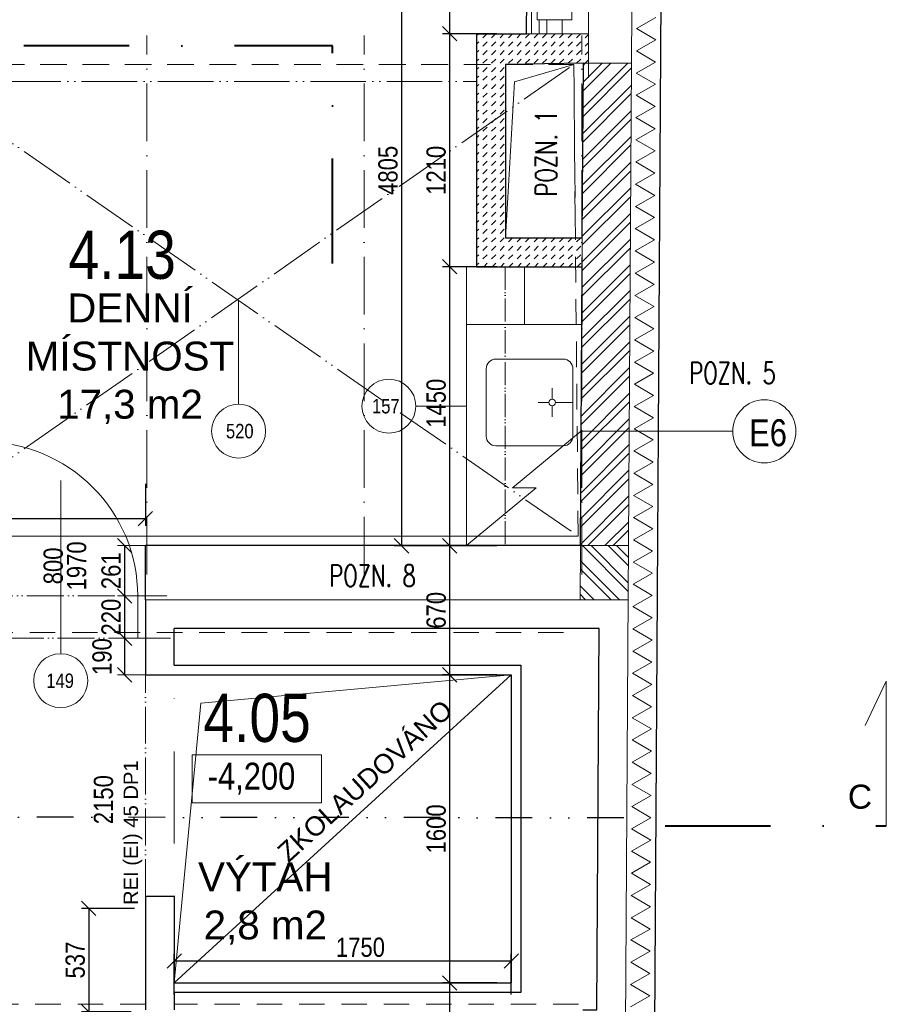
# Model space of a CAD drawing. Header units: millimetres. Extents: x -300958 to -108039, y 30118 to 292543.
# Tile 224 of 256: x -219886 to -215385, y 168044 to 173158. Entities that reach past the tile are written whole.
import ezdxf
from ezdxf.enums import TextEntityAlignment as Align

# ---------------------------------------------------------------- set-up
doc = ezdxf.new("R2010")
doc.units = ezdxf.units.MM
doc.header["$MEASUREMENT"] = 0
for name, pattern in [('ACAD_ISO05W100', [33, 24, -3, 0, -3, 0, -3]), ('ACAD_ISO10W100', [18, 12, -3, 0, -3]), ('DGN Style 2', [879.857395, 527.914437, -351.942958]), ('DGN Style 4', [1094.119168, 546.717885, -273.358943, 0.683397, -273.358943]), ('DGN Style 6', [1299.821772, 0.683397, -273.358943, 478.37815, -273.358943, 0.683397, -273.358943]), ('Divide', [31.75, 12.7, -6.35, 0, -6.35, 0, -6.35])]:
    doc.linetypes.add(name, pattern=pattern)
doc.layers.get('0').update_dxf_attribs({"lineweight": 13})
doc.layers.get('Defpoints').update_dxf_attribs({"color": 3, "lineweight": 13})
for name, color, linetype, lineweight in [('C_Lomy střešním pláštěm', 223, 'Divide', 30), ('dims', 7, 'Continuous', 9), ('dvere', 7, 'Continuous', 9), ('ETAPY', 7, 'Continuous', 0), ('legenda', 7, 'Continuous', 13), ('Materiály', 1, 'Continuous', 13), ('navrh', 1, 'Continuous', 9), ('OCEL', 7, 'Continuous', 13), ('popis', 7, 'Continuous', 9), ('PSV', 7, 'Continuous', 13), ('rez', 7, 'Continuous', 13), ('schody', 7, 'Continuous', 13), ('tenka', 7, 'Continuous', 13), ('texts', 3, 'Continuous', 30), ('výškové kóty', 7, 'Continuous', 13), ('walls', 7, 'Continuous', 13), ('walls pod', 7, 'Continuous', 13), ('zařizovací předměty', 7, 'Continuous', 9)]:
    doc.layers.add(name, color=color, linetype=linetype, lineweight=lineweight)
doc.styles.add('GENERATED_STYLE_8', font='arial.ttf')
doc.styles.get("Standard").update_dxf_attribs({"font": 'txt.shx'})
doc.styles.add('STYLE-0', font='ARIALN.TTF')
doc.styles.add('Style-Arial', font='arial.ttf')
doc.dimstyles.new('arch', dxfattribs={"dimscale": 50, "dimtxt": 2.5, "dimasz": 2.5, "dimexe": 1.25, "dimexo": 0.9, "dimtad": 1, "dimdec": 0, "dimtxsty": 'STYLE-0', "dimblk": 'ARCHTICK', "dimcen": 2.5, "dimadec": 0, "dimazin": 0, "dimtfac": 1, "dimtdec": 0, "dimtmove": 2, "dimatfit": 3, "dimldrblk": 'ARCHTICK', "dimfxl": 0, "dimarcsym": 0})

# ---------------------------------------------------------------- blocks, each defined once
blk = doc.blocks.new('*U4')
at = {"layer": 'zařizovací předměty', "linetype": 'Continuous', "lineweight": 0, "flags": 128}
for points in [[(175, 225), (-175, 225)], [(-225, 175), (-225, -175)], [(225, -175), (225, 175)], [(-175, -225), (175, -225)]]:
    blk.add_lwpolyline(points, dxfattribs=at)
at = {"layer": 'zařizovací předměty', "linetype": 'Continuous', "lineweight": 0, "extrusion": (0, 0, -1)}
for centre, start, end in [((175, 175), 0, 90), ((-175, 175), 90, 180), ((175, -175), 270, 0), ((-175, -175), 180, 270)]:
    blk.add_arc(centre, 50, start, end, dxfattribs=at)
blk = doc.blocks.new('*U5')
at = {"layer": 'zařizovací předměty'}
for p, q in [((-16.7, 17.2), (-16.7, 73.9)), ((-33.9, 0), (-90.6, 0)), ((-16.7, -17.2), (-16.7, -73.9)), ((0.5, 0), (90.5, 0))]:
    blk.add_line(p, q, dxfattribs=at)
blk.add_arc((-16.7, 0), 17.2, 90.00001727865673, 89.99999997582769, dxfattribs=at)
blk = doc.blocks.new('*U6')
at = {"layer": 'zařizovací předměty', "linetype": 'Continuous', "lineweight": 0}
for p, q in [((-61.4, 0), (300, 300)), ((-300, -300), (61.4, 0)), ((-61.4, 0), (61.4, 0))]:
    blk.add_line(p, q, dxfattribs=at)
blk = doc.blocks.new('_ArchTick')
at = {"color": 0, "linetype": 'ByBlock', "flags": 128}
blk.add_lwpolyline([(-0.5, -0.5), (0.5, 0.5)], dxfattribs=at)
blk = doc.blocks.new('*D467')
at = {"layer": 'Defpoints', "color": 0, "linetype": 'Continuous'}
for p in [(-219214.4, 168542), (-219527.1, 168005), (-219232.6, 168005)]:
    blk.add_point(p, dxfattribs=at)
at = {"layer": 'dims', "color": 0, "linetype": 'Continuous', "lineweight": -2}
for p, q in [((-219289.4, 168542), (-219564.6, 168542)), ((-219527.1, 168542), (-219527.1, 168005)), ((-219307.6, 168005), (-219564.6, 168005))]:
    blk.add_line(p, q, dxfattribs=at)
at = {"layer": 'dims', "color": 0, "linetype": 'Continuous', "lineweight": -2, "xscale": 75, "yscale": 75, "zscale": 75}
for p, rotation in [((-219527.1, 168542), 90), ((-219527.1, 168005), 270)]:
    blk.add_blockref('_ArchTick', p, dxfattribs=dict(at, rotation=rotation))
at = {"layer": 'dims', "color": 0, "linetype": 'Continuous', "insert": (-219596.9, 168273.5), "char_height": 100, "attachment_point": 5, "rotation": 90, "style": 'STYLE-0'}
blk.add_mtext('537', dxfattribs=at)
blk = doc.blocks.new('*D466')
at = {"layer": 'Defpoints', "color": 0, "linetype": 'Continuous'}
for p in [(-219046.4, 170165), (-219340.9, 169945), (-219028.1, 169945)]:
    blk.add_point(p, dxfattribs=at)
at = {"layer": 'dims', "linetype": 'Continuous', "lineweight": 0}
for p, q in [((-219121.4, 170165), (-219378.4, 170165)), ((-219103.1, 169945), (-219378.4, 169945))]:
    blk.add_line(p, q, dxfattribs=at)
at = {"layer": 'dims', "color": 0, "linetype": 'Continuous', "lineweight": -2}
blk.add_line((-219340.9, 170165), (-219340.9, 169945), dxfattribs=at)
at = {"layer": 'dims', "color": 0, "linetype": 'Continuous', "lineweight": -2, "xscale": 75, "yscale": 75, "zscale": 75}
for p, rotation in [((-219340.9, 170165), 90), ((-219340.9, 169945), 270)]:
    blk.add_blockref('_ArchTick', p, dxfattribs=dict(at, rotation=rotation))
at = {"layer": 'dims', "color": 0, "linetype": 'Continuous', "insert": (-219410.7, 170055), "char_height": 100, "attachment_point": 5, "rotation": 90, "style": 'STYLE-0'}
blk.add_mtext('220', dxfattribs=at)
blk = doc.blocks.new('*D468')
at = {"layer": 'Defpoints', "color": 0, "linetype": 'Continuous'}
for p in [(-217339.9, 169755), (-217652.7, 168155), (-217332.6, 168155)]:
    blk.add_point(p, dxfattribs=at)
at = {"layer": 'dims', "color": 0, "linetype": 'Continuous', "lineweight": -2}
for p, q in [((-217414.9, 169755), (-217690.2, 169755)), ((-217652.7, 169755), (-217652.7, 168155)), ((-217407.6, 168155), (-217690.2, 168155))]:
    blk.add_line(p, q, dxfattribs=at)
at = {"layer": 'dims', "color": 0, "linetype": 'Continuous', "lineweight": -2, "xscale": 75, "yscale": 75, "zscale": 75}
for p, rotation in [((-217652.7, 169755), 90), ((-217652.7, 168155), 270)]:
    blk.add_blockref('_ArchTick', p, dxfattribs=dict(at, rotation=rotation))
at = {"layer": 'dims', "color": 0, "linetype": 'Continuous', "insert": (-217722.5, 168955), "char_height": 100, "attachment_point": 5, "rotation": 90, "style": 'STYLE-0'}
blk.add_mtext('1600', dxfattribs=at)
blk = doc.blocks.new('*U48')
at = {"layer": 'rez', "linetype": 'DGN Style 4', "lineweight": 40}
blk.add_line((-376.1, 573.9), (-376.1, -573.9), dxfattribs=at)
at = {"layer": 'rez', "linetype": 'Continuous', "lineweight": 0, "flags": 128}
blk.add_lwpolyline([(-376.1, -573.9), (376.1, -573.9), (146.2, -463.7)], dxfattribs=at)
blk = doc.blocks.new('*D903')
at = {"layer": 'Defpoints', "color": 0, "linetype": 'Continuous'}
for p in [(-217332.6, 168269.2), (-219082.6, 168019.2), (-217332.6, 168019.2)]:
    blk.add_point(p, dxfattribs=at)
at = {"layer": 'dims', "color": 0, "linetype": 'Continuous', "lineweight": -2}
for p, q in [((-219082.6, 168094.2), (-219082.6, 168306.7)), ((-219082.6, 168269.2), (-217332.6, 168269.2)), ((-217332.6, 168094.2), (-217332.6, 168306.7))]:
    blk.add_line(p, q, dxfattribs=at)
at = {"layer": 'dims', "color": 0, "linetype": 'Continuous', "lineweight": -2, "xscale": 75, "yscale": 75, "zscale": 75, "rotation": 180}
blk.add_blockref('_ArchTick', (-219082.6, 168269.2), dxfattribs=at)
at = {"layer": 'dims', "color": 0, "linetype": 'Continuous', "lineweight": -2, "xscale": 75, "yscale": 75, "zscale": 75}
blk.add_blockref('_ArchTick', (-217332.6, 168269.2), dxfattribs=at)
at = {"layer": 'dims', "color": 0, "linetype": 'Continuous', "insert": (-218116, 168339.6), "char_height": 100, "attachment_point": 5, "style": 'STYLE-0'}
blk.add_mtext('1750', dxfattribs=at)
blk = doc.blocks.new('*D936')
at = {"layer": 'Defpoints', "color": 0, "linetype": 'Continuous'}
for p in [(-219046.4, 169945), (-219340.9, 169755), (-219028.1, 169755)]:
    blk.add_point(p, dxfattribs=at)
at = {"layer": 'dims', "linetype": 'Continuous', "lineweight": 0}
for p, q in [((-219121.4, 169945), (-219378.4, 169945)), ((-219103.1, 169755), (-219378.4, 169755))]:
    blk.add_line(p, q, dxfattribs=at)
at = {"layer": 'dims', "color": 0, "linetype": 'Continuous', "lineweight": -2}
blk.add_line((-219340.9, 169945), (-219340.9, 169755), dxfattribs=at)
at = {"layer": 'dims', "color": 0, "linetype": 'Continuous', "lineweight": -2, "xscale": 75, "yscale": 75, "zscale": 75}
for p, rotation in [((-219340.9, 169945), 90), ((-219340.9, 169755), 270)]:
    blk.add_blockref('_ArchTick', p, dxfattribs=dict(at, rotation=rotation))
at = {"layer": 'dims', "color": 0, "linetype": 'Continuous', "insert": (-219457.6, 169850), "char_height": 100, "attachment_point": 5, "rotation": 90, "style": 'STYLE-0'}
blk.add_mtext('190', dxfattribs=at)
blk = doc.blocks.new('*D937')
at = {"layer": 'Defpoints', "color": 0, "linetype": 'Continuous'}
for p in [(-219046.4, 170426.3), (-219340.9, 170165), (-219046.4, 170165)]:
    blk.add_point(p, dxfattribs=at)
at = {"layer": 'dims', "linetype": 'Continuous', "lineweight": 0}
for p, q in [((-219121.4, 170426.3), (-219378.4, 170426.3)), ((-219121.4, 170165), (-219378.4, 170165))]:
    blk.add_line(p, q, dxfattribs=at)
at = {"layer": 'dims', "color": 0, "linetype": 'Continuous', "lineweight": -2}
blk.add_line((-219340.9, 170426.3), (-219340.9, 170165), dxfattribs=at)
at = {"layer": 'dims', "color": 0, "linetype": 'Continuous', "lineweight": -2, "xscale": 75, "yscale": 75, "zscale": 75}
for p, rotation in [((-219340.9, 170426.3), 90), ((-219340.9, 170165), 270)]:
    blk.add_blockref('_ArchTick', p, dxfattribs=dict(at, rotation=rotation))
at = {"layer": 'dims', "color": 0, "linetype": 'Continuous', "insert": (-219410.7, 170295.7), "char_height": 100, "attachment_point": 5, "rotation": 90, "style": 'STYLE-0'}
blk.add_mtext('261', dxfattribs=at)
blk = doc.blocks.new('*D938')
at = {"layer": 'Defpoints', "color": 0, "linetype": 'Continuous'}
for p in [(-217339.9, 170425.3), (-217652.7, 169755), (-217332.6, 169755)]:
    blk.add_point(p, dxfattribs=at)
at = {"layer": 'dims', "color": 0, "linetype": 'Continuous', "lineweight": -2}
for p, q in [((-217414.9, 170425.3), (-217690.2, 170425.3)), ((-217652.7, 170425.3), (-217652.7, 169755)), ((-217407.6, 169755), (-217690.2, 169755))]:
    blk.add_line(p, q, dxfattribs=at)
at = {"layer": 'dims', "color": 0, "linetype": 'Continuous', "lineweight": -2, "xscale": 75, "yscale": 75, "zscale": 75}
for p, rotation in [((-217652.7, 170425.3), 90), ((-217652.7, 169755), 270)]:
    blk.add_blockref('_ArchTick', p, dxfattribs=dict(at, rotation=rotation))
at = {"layer": 'dims', "color": 0, "linetype": 'Continuous', "insert": (-217722.5, 170090.2), "char_height": 100, "attachment_point": 5, "rotation": 90, "style": 'STYLE-0'}
blk.add_mtext('670', dxfattribs=at)
blk = doc.blocks.new('*D939')
at = {"layer": 'Defpoints', "color": 0, "linetype": 'Continuous'}
for p in [(-217339.9, 168155), (-217652.7, 167495), (-217332.6, 167495)]:
    blk.add_point(p, dxfattribs=at)
at = {"layer": 'dims', "color": 0, "linetype": 'Continuous', "lineweight": -2}
for p, q in [((-217414.9, 168155), (-217690.2, 168155)), ((-217652.7, 168155), (-217652.7, 167495)), ((-217407.6, 167495), (-217690.2, 167495))]:
    blk.add_line(p, q, dxfattribs=at)
at = {"layer": 'dims', "color": 0, "linetype": 'Continuous', "lineweight": -2, "xscale": 75, "yscale": 75, "zscale": 75}
for p, rotation in [((-217652.7, 168155), 90), ((-217652.7, 167495), 270)]:
    blk.add_blockref('_ArchTick', p, dxfattribs=dict(at, rotation=rotation))
at = {"layer": 'dims', "color": 0, "linetype": 'Continuous', "insert": (-217722.5, 167825), "char_height": 100, "attachment_point": 5, "rotation": 90, "style": 'STYLE-0'}
blk.add_mtext('660', dxfattribs=at)
blk = doc.blocks.new('*D946')
at = {"layer": 'Defpoints', "color": 0, "linetype": 'Continuous'}
for p in [(-217339.9, 173085), (-217652.7, 171875), (-217332.6, 171875)]:
    blk.add_point(p, dxfattribs=at)
at = {"layer": 'dims', "color": 0, "linetype": 'Continuous', "lineweight": -2}
for p, q in [((-217414.9, 173085), (-217690.2, 173085)), ((-217652.7, 173085), (-217652.7, 171875)), ((-217407.6, 171875), (-217690.2, 171875))]:
    blk.add_line(p, q, dxfattribs=at)
at = {"layer": 'dims', "color": 0, "linetype": 'Continuous', "lineweight": -2, "xscale": 75, "yscale": 75, "zscale": 75}
for p, rotation in [((-217652.7, 173085), 90), ((-217652.7, 171875), 270)]:
    blk.add_blockref('_ArchTick', p, dxfattribs=dict(at, rotation=rotation))
at = {"layer": 'dims', "color": 0, "linetype": 'Continuous', "insert": (-217722.5, 172375.6), "char_height": 100, "attachment_point": 5, "rotation": 90, "style": 'STYLE-0'}
blk.add_mtext('1210', dxfattribs=at)
blk = doc.blocks.new('*D1492')
at = {"layer": 'Defpoints', "color": 0, "linetype": 'Continuous'}
for p in [(-220752.6, 170822.6), (-219232.6, 170822.6), (-220752.6, 170565.8)]:
    blk.add_point(p, dxfattribs=at)
at = {"layer": 'dims', "color": 0, "linetype": 'Continuous', "lineweight": -2}
for p, q in [((-220752.6, 170747.6), (-220752.6, 170528.3)), ((-219232.6, 170747.6), (-219232.6, 170528.3)), ((-219232.6, 170565.8), (-220752.6, 170565.8))]:
    blk.add_line(p, q, dxfattribs=at)
at = {"layer": 'dims', "color": 0, "linetype": 'Continuous', "lineweight": -2, "xscale": 75, "yscale": 75, "zscale": 75, "rotation": 180}
blk.add_blockref('_ArchTick', (-220752.6, 170565.8), dxfattribs=at)
at = {"layer": 'dims', "color": 0, "linetype": 'Continuous', "lineweight": -2, "xscale": 75, "yscale": 75, "zscale": 75}
blk.add_blockref('_ArchTick', (-219232.6, 170565.8), dxfattribs=at)
at = {"layer": 'dims', "color": 0, "linetype": 'Continuous', "insert": (-220130.7, 170635.6), "char_height": 100, "attachment_point": 5, "style": 'STYLE-0'}
blk.add_mtext('1520', dxfattribs=at)
blk = doc.blocks.new('*D1536')
at = {"layer": 'Defpoints', "color": 0, "linetype": 'Continuous'}
for p in [(-217589.9, 175230), (-217902.7, 170425.3), (-217582.6, 170425.3)]:
    blk.add_point(p, dxfattribs=at)
at = {"layer": 'dims', "color": 0, "linetype": 'Continuous', "lineweight": -2}
for p, q in [((-217664.9, 175230), (-217940.2, 175230)), ((-217902.7, 175230), (-217902.7, 170425.3)), ((-217657.6, 170425.3), (-217940.2, 170425.3))]:
    blk.add_line(p, q, dxfattribs=at)
at = {"layer": 'dims', "color": 0, "linetype": 'Continuous', "lineweight": -2, "xscale": 75, "yscale": 75, "zscale": 75}
for p, rotation in [((-217902.7, 175230), 90), ((-217902.7, 170425.3), 270)]:
    blk.add_blockref('_ArchTick', p, dxfattribs=dict(at, rotation=rotation))
at = {"layer": 'dims', "color": 0, "linetype": 'Continuous', "insert": (-217972.5, 172375.6), "char_height": 100, "attachment_point": 5, "rotation": 90, "style": 'STYLE-0'}
blk.add_mtext('4805', dxfattribs=at)
blk = doc.blocks.new('*D1537')
at = {"layer": 'Defpoints', "color": 0, "linetype": 'Continuous'}
for p in [(-217339.9, 173585), (-217652.7, 173085), (-217332.6, 173085)]:
    blk.add_point(p, dxfattribs=at)
at = {"layer": 'dims', "color": 0, "linetype": 'Continuous', "lineweight": -2}
for p, q in [((-217414.9, 173585), (-217690.2, 173585)), ((-217652.7, 173585), (-217652.7, 173085)), ((-217407.6, 173085), (-217690.2, 173085))]:
    blk.add_line(p, q, dxfattribs=at)
at = {"layer": 'dims', "color": 0, "linetype": 'Continuous', "lineweight": -2, "xscale": 75, "yscale": 75, "zscale": 75}
for p, rotation in [((-217652.7, 173585), 90), ((-217652.7, 173085), 270)]:
    blk.add_blockref('_ArchTick', p, dxfattribs=dict(at, rotation=rotation))
at = {"layer": 'dims', "color": 0, "linetype": 'Continuous', "insert": (-217722.5, 173338.1), "char_height": 100, "attachment_point": 5, "rotation": 90, "style": 'STYLE-0'}
blk.add_mtext('500', dxfattribs=at)
blk = doc.blocks.new('*D1539')
at = {"layer": 'Defpoints', "color": 0, "linetype": 'Continuous'}
for p in [(-217339.9, 171875), (-217652.7, 170425.3), (-217332.6, 170425.3)]:
    blk.add_point(p, dxfattribs=at)
at = {"layer": 'dims', "color": 0, "linetype": 'Continuous', "lineweight": -2}
for p, q in [((-217414.9, 171875), (-217690.2, 171875)), ((-217652.7, 171875), (-217652.7, 170425.3)), ((-217407.6, 170425.3), (-217690.2, 170425.3))]:
    blk.add_line(p, q, dxfattribs=at)
at = {"layer": 'dims', "color": 0, "linetype": 'Continuous', "lineweight": -2, "xscale": 75, "yscale": 75, "zscale": 75}
for p, rotation in [((-217652.7, 171875), 90), ((-217652.7, 170425.3), 270)]:
    blk.add_blockref('_ArchTick', p, dxfattribs=dict(at, rotation=rotation))
at = {"layer": 'dims', "color": 0, "linetype": 'Continuous', "insert": (-217722.5, 171165.6), "char_height": 100, "attachment_point": 5, "rotation": 90, "style": 'STYLE-0'}
blk.add_mtext('1450', dxfattribs=at)

msp = doc.modelspace()

# ---------------------------------------------------------------- hatches: boundary and pattern name
at = {"layer": 'Materiály', "linetype": 'Continuous'}
h = msp.add_hatch(dxfattribs=at)
h.set_pattern_fill('DASH', color=256, scale=250, angle=45, style=0)
h.paths.add_polyline_path([(-217253.3, 173085), (-217512.6, 173085), (-217512.6, 172925), (-217362.6, 172925), (-216958.2, 172931.9), (-216932.2, 172932), (-216932.2, 173085)])
h.paths.add_polyline_path([(-217512.6, 172925), (-217512.6, 171875), (-217264.7, 171875), (-216964.7, 171875), (-216963.7, 172025), (-217362.6, 172025), (-217362.6, 172925)])
at = {"layer": 'Materiály', "linetype": 'Continuous', "lineweight": 0}
h = msp.add_hatch(dxfattribs=at)
h.set_pattern_fill('ANSI32', color=256, scale=250, style=0)
h.paths.add_polyline_path([(-216973.6, 170426.3), (-216723.6, 170426.3), (-216708.2, 172932.6), (-216958.2, 172931.9)])
h = msp.add_hatch(dxfattribs=at)
h.set_pattern_fill('ANSI32', color=256, scale=250, angle=90, style=0)
h.paths.add_polyline_path([(-216975.3, 170145), (-216725.3, 170145), (-216725.2, 170165), (-216723.6, 170426.3), (-216973.6, 170426.3)])

# ---------------------------------------------------------------- linework, layer by layer
at = {"layer": 'C_Lomy střešním pláštěm', "ltscale": 15}
msp.add_lwpolyline([(-216747.2, 169012.4), (-220862.1, 169016.6), (-224858.5, 169012.4), (-233132.6, 177095)], dxfattribs=at)
at = {"layer": 'dvere', "linetype": 'Continuous'}
for p, q in [((-219672.6, 169865), (-219672.6, 170765)), ((-219272.6, 170165), (-219272.6, 169945))]:
    msp.add_line(p, q, dxfattribs=at)
at = {"layer": 'dvere', "linetype": 'ACAD_ISO05W100', "ltscale": 8}
for p, q in [((-220112.6, 170165), (-219232.6, 170165)), ((-219232.6, 169945), (-220112.6, 169945)), ((-219232.6, 168605), (-219232.6, 169755)), ((-219232.6, 168605), (-219232.6, 169755))]:
    msp.add_line(p, q, dxfattribs=at)
at = {"layer": 'dvere', "linetype": 'DGN Style 6'}
msp.add_line((-219082.6, 168605), (-219082.6, 169755), dxfattribs=at)
msp.add_line((-219082.6, 168605), (-219082.6, 169755), dxfattribs=at)
at = {"layer": 'dvere', "linetype": 'Continuous', "flags": 128}
msp.add_lwpolyline([(-220072.6, 170165), (-220072.6, 170965, -0.414214), (-219272.6, 170165)], format="xyb", dxfattribs=at)
at = {"layer": 'legenda', "linetype": 'Continuous'}
msp.add_line((-216182, 171020), (-216969.9, 171020), dxfattribs=at)
at = {"layer": 'legenda', "linetype": 'Continuous', "lineweight": 0}
msp.add_circle((-216018.2, 171020), 163.8, dxfattribs=at)
at = {"layer": 'Materiály', "linetype": 'Continuous'}
for p, q in [((-217228.3, 173084.9), (-217217.4, 175255)), ((-217188.3, 173084.7), (-217188, 173158.1)), ((-217148.3, 173084.5), (-217148, 173158.1)), ((-217068.3, 173084.1), (-217068, 173158.1)), ((-216964.7, 171875), (-216963.7, 172025))]:
    msp.add_line(p, q, dxfattribs=at)
at = {"layer": 'Materiály', "linetype": 'Continuous', "flags": 128}
for points in [[(-216587.4, 172245.3), (-216687, 172303.7), (-216586.7, 172360.8), (-216686.3, 172419.2), (-216586, 172476.3), (-216685.6, 172534.6), (-216585.3, 172591.7), (-216684.9, 172650.1), (-216584.5, 172707.2), (-216684.2, 172765.6), (-216583.8, 172822.7), (-216683.5, 172881), (-216583.1, 172938.1), (-216682.8, 172996.5), (-216582.4, 173053.6), (-216682.1, 173112), (-216581.7, 173169.1)], [(-216602.3, 169820.5), (-216701.9, 169878.9), (-216601.6, 169936), (-216701.2, 169994.3), (-216600.9, 170051.4), (-216700.5, 170109.8), (-216600.1, 170166.9), (-216699.8, 170225.3), (-216599.4, 170282.4), (-216699.1, 170340.7), (-216598.7, 170397.9), (-216698.4, 170456.2), (-216598, 170513.3), (-216697.7, 170571.7), (-216597.3, 170628.8), (-216697, 170687.1), (-216596.6, 170744.3), (-216696.2, 170802.6), (-216595.9, 170859.7), (-216695.5, 170918.1), (-216595.2, 170975.2), (-216694.8, 171033.5), (-216594.5, 171090.7), (-216694.1, 171149), (-216593.8, 171206.1), (-216693.4, 171264.5), (-216593.1, 171321.6), (-216692.7, 171379.9), (-216592.3, 171437.1), (-216692, 171495.4), (-216591.6, 171552.5), (-216691.3, 171610.9), (-216590.9, 171668), (-216690.6, 171726.3), (-216590.2, 171783.5), (-216689.9, 171841.8), (-216589.5, 171898.9), (-216689.1, 171957.3), (-216588.8, 172014.4), (-216688.4, 172072.8), (-216588.1, 172129.9), (-216687.7, 172188.2), (-216587.4, 172245.3), (-216587.4, 172245.3)], [(-216713.3, 168031.4), (-216612.9, 168088.5), (-216712.6, 168146.8), (-216612.2, 168204), (-216711.8, 168262.3), (-216611.5, 168319.4), (-216711.1, 168377.8), (-216610.8, 168434.9), (-216710.4, 168493.2), (-216610.1, 168550.4), (-216709.7, 168608.7), (-216609.4, 168665.8), (-216709, 168724.2), (-216608.7, 168781.3), (-216708.3, 168839.7), (-216607.9, 168896.8), (-216707.6, 168955.1), (-216607.2, 169012.2), (-216706.9, 169070.6), (-216606.5, 169127.7), (-216706.2, 169186.1), (-216605.8, 169243.2), (-216705.5, 169301.5), (-216605.1, 169358.6), (-216704.8, 169417), (-216604.4, 169474.1), (-216704, 169532.5), (-216603.7, 169589.6), (-216703.3, 169647.9), (-216603, 169705), (-216702.6, 169763.4), (-216602.3, 169820.5), (-216602.3, 169820.5)]]:
    msp.add_lwpolyline(points, dxfattribs=at)
at = {"layer": 'navrh', "linetype": 'Continuous', "lineweight": 30}
for p, q in [((-216532.6, 177095), (-216632.6, 160814.1)), ((-217253.3, 173085), (-217242.5, 175230)), ((-217512.6, 173085), (-217512.6, 171875)), ((-217512.6, 173085), (-217253.3, 173085)), ((-216958.2, 172931.9), (-217362.6, 172925)), ((-217362.6, 172925), (-217362.6, 172025)), ((-217362.6, 172925), (-217362.6, 172025)), ((-216963.7, 172025), (-216958.2, 172931.9)), ((-217362.6, 172025), (-217162.6, 172025)), ((-217362.6, 172025), (-216999.5, 172025)), ((-217362.6, 172025), (-216963.7, 172025)), ((-217512.6, 171875), (-216964.7, 171875)), ((-216973.6, 170426.3), (-216964.7, 171875))]:
    msp.add_line(p, q, dxfattribs=at)
at = {"layer": 'navrh', "linetype": 'ACAD_ISO05W100', "ltscale": 12}
for p, q in [((-220512.6, 170475), (-217007.9, 172925)), ((-220512.6, 172925), (-216985.2, 170475))]:
    msp.add_line(p, q, dxfattribs=at)
at = {"layer": 'navrh', "linetype": 'DGN Style 2', "ltscale": 0.25}
msp.add_lwpolyline([(-220512.6, 170475), (-216985.2, 170475), (-217007.9, 172925), (-220512.6, 172925)], close=True, dxfattribs=at)
at = {"layer": 'navrh', "linetype": 'Continuous', "lineweight": 0, "flags": 128}
msp.add_lwpolyline([(-217362.6, 172025), (-217315.3, 172835.9), (-217007.9, 172925)], dxfattribs=at)
at = {"layer": 'navrh', "linetype": 'ACAD_ISO05W100', "ltscale": 12, "flags": 128}
msp.add_lwpolyline([(-220752.6, 172837), (-217512.6, 172837)], dxfattribs=at)
at = {"layer": 'OCEL', "linetype": 'ACAD_ISO10W100', "ltscale": 25}
for p, q in [((-219225.9, 170276.3), (-219225.9, 173076.2)), ((-218095.9, 170276.3), (-218095.9, 173076.2)), ((-216965.9, 170276.3), (-216965.9, 173076.2))]:
    msp.add_line(p, q, dxfattribs=at)
at = {"layer": 'PSV', "linetype": 'Continuous', "lineweight": 0}
for p, q in [((-218748.9, 171700), (-218748.9, 171161.1)), ((-217564.7, 171150.7), (-217828.1, 171150.7))]:
    msp.add_line(p, q, dxfattribs=at)
for centre in [(-217968.2, 171150.7), (-218748.9, 171021.1), (-219672.6, 169724.9)]:
    msp.add_circle(centre, 140.1, dxfattribs=at)
at = {"layer": 'rez', "linetype": 'DGN Style 4', "lineweight": 40, "flags": 128}
msp.add_lwpolyline([(-218261.7, 171891), (-218261.7, 173023.1), (-220182.6, 173023.1), (-220182.6, 174385.2)], dxfattribs=at)
at = {"layer": 'schody', "linetype": 'Continuous', "lineweight": 0, "flags": 128}
msp.add_lwpolyline([(-219082.6, 168155), (-218944.6, 169607.2), (-217332.6, 169755)], dxfattribs=at)
at = {"layer": 'tenka', "linetype": 'Continuous'}
for p, q in [((-217253.3, 173085), (-216932.2, 173085)), ((-216932.2, 173085), (-216932.2, 172855.7)), ((-216708.2, 172932.6), (-216958.2, 172931.9)), ((-216725.2, 170165), (-216708.2, 172932.6)), ((-216973.6, 170426.3), (-216975.3, 170145)), ((-216973.6, 170426.3), (-216723.6, 170426.3)), ((-216725.2, 170165), (-216782.6, 160815)), ((-219232.6, 170145), (-216725.3, 170145)), ((-219082.6, 168155), (-219082.6, 168105))]:
    msp.add_line(p, q, dxfattribs=at)
for points in [[(-216932.2, 173085), (-216930.1, 173432.1), (-216855.1, 173432.1), (-216832.6, 177095), (-216832.6, 177095)], [(-216682.6, 177095), (-216708.2, 172932.6)]]:
    msp.add_lwpolyline(points, dxfattribs=at)
at = {"layer": 'tenka', "linetype": 'Continuous', "flags": 128}
msp.add_lwpolyline([(-217018.4, 173308.1), (-217018.4, 173158.1), (-217198.4, 173158.1), (-217198.4, 173308.1), (-217018.4, 173308.1)], dxfattribs=at)
at = {"layer": 'tenka', "linetype": 'DGN Style 2', "lineweight": 0, "ltscale": 0.25, "flags": 128}
msp.add_lwpolyline([(-216982.6, 168045), (-219082.6, 168045)], dxfattribs=at)
at = {"layer": 'výškové kóty', "linetype": 'Continuous', "lineweight": 0, "flags": 128}
msp.add_lwpolyline([(-218989.5, 169339.8), (-218318.8, 169339.8), (-218318.8, 169090.3), (-218989.5, 169090.3)], close=True, dxfattribs=at)
at = {"layer": 'walls', "linetype": 'Continuous', "lineweight": 30}
for p, q in [((-216973.6, 170426.3), (-219232.6, 170426.3)), ((-219232.6, 170145), (-219232.6, 170426.3)), ((-219232.6, 170145), (-219232.6, 169755)), ((-219082.6, 169805), (-219082.6, 169995)), ((-219082.6, 169805), (-219082.6, 169995)), ((-219232.6, 169755), (-219082.6, 169755)), ((-219232.6, 169755), (-219082.6, 169755)), ((-219082.6, 169755), (-217332.6, 169755)), ((-219082.6, 169755), (-219082.6, 169755)), ((-219082.6, 168155), (-217332.6, 169755)), ((-217332.6, 169755), (-217332.6, 168155)), ((-219232.6, 168605), (-219082.6, 168605)), ((-219232.6, 168605), (-219232.6, 168015)), ((-219082.6, 168605), (-219082.6, 168155)), ((-219082.6, 168605), (-219082.6, 168155)), ((-219082.6, 168605), (-219082.6, 168155)), ((-219082.6, 168155), (-217332.6, 168155)), ((-219082.6, 168105), (-219082.6, 168045)), ((-219082.6, 168105), (-219082.6, 168015))]:
    msp.add_line(p, q, dxfattribs=at)
at = {"layer": 'walls', "linetype": 'Continuous', "lineweight": 30, "flags": 128}
for points in [[(-216876.2, 169995), (-219082.6, 169995)], [(-216960.3, 168015), (-216888.4, 168015), (-216876.2, 169995)], [(-219082.6, 169805), (-217282.6, 169805), (-217282.6, 168105), (-219082.6, 168105)]]:
    msp.add_lwpolyline(points, dxfattribs=at)
at = {"layer": 'walls pod', "linetype": 'DGN Style 2', "ltscale": 0.25}
for p, q in [((-220652.6, 172925), (-217007.9, 172925)), ((-217007.9, 172925), (-216999.5, 172025)), ((-216998.6, 171925), (-216985.2, 170475)), ((-216985.2, 170475), (-220512.6, 170475)), ((-220492.6, 169975), (-216982.6, 169975)), ((-219232.6, 168045), (-220492.6, 168045))]:
    msp.add_line(p, q, dxfattribs=at)
at = {"layer": 'zařizovací předměty', "linetype": 'Continuous', "lineweight": 0}
msp.add_line((-217564.7, 171875), (-217564.7, 170426.3), dxfattribs=at)
at = {"layer": 'zařizovací předměty', "linetype": 'ACAD_ISO05W100', "lineweight": 0, "ltscale": 5}
msp.add_line((-217364.7, 171875), (-217364.7, 170426.3), dxfattribs=at)
at = {"layer": 'zařizovací předměty', "linetype": 'Continuous', "lineweight": 0, "flags": 128}
for points in [[(-217564.7, 171875), (-217264.7, 171875), (-217264.7, 171575), (-217564.7, 171575)], [(-217264.7, 171875), (-216964.7, 171875), (-216964.7, 171575), (-217264.7, 171575)]]:
    msp.add_lwpolyline(points, close=True, dxfattribs=at)

# ---------------------------------------------------------------- block references
at = {"layer": 'rez', "linetype": 'DGN Style 4', "lineweight": 40, "rotation": 90}
msp.add_blockref('*U48', (-215958.7, 169346.1), dxfattribs=at)
at = {"layer": 'zařizovací předměty', "linetype": 'Continuous', "lineweight": 0}
for name, p in [('*U4', (-217237.6, 171170)), ('*U6', (-217264.7, 170726.3))]:
    msp.add_blockref(name, p, dxfattribs=at)
at = {"layer": 'zařizovací předměty'}
msp.add_blockref('*U5', (-217103.1, 171170), dxfattribs=at)

# ---------------------------------------------------------------- texts
at = {"layer": 'dims', "linetype": 'Continuous', "style": 'STYLE-0'}
msp.add_text('2150', height=100, rotation=90, dxfattribs=at).set_placement((-219450.8, 169106.7), align=Align.MIDDLE_CENTER)
at = {"layer": 'dvere', "linetype": 'Continuous', "insert": (-219650.3, 170320.9), "char_height": 100, "attachment_point": 5, "rotation": 90, "line_spacing_factor": 0.72871, "style": 'STYLE-0'}
msp.add_mtext('800\\P1970', dxfattribs=at)
at = {"layer": 'ETAPY', "linetype": 'Continuous', "lineweight": 30, "insert": (-218556.8, 168850.9), "char_height": 100, "width": 1917.071, "attachment_point": 1, "rotation": 42.249, "style": 'GENERATED_STYLE_8'}
msp.add_mtext('\\A1;ZKOLAUDOVÁNO', dxfattribs=at)
at = {"layer": 'legenda', "linetype": 'Continuous', "lineweight": 0, "char_height": 112, "attachment_point": 4, "line_spacing_factor": 0.765173, "style": 'Style-Arial'}
for s, insert, rotation in [('{\\Fromans|c238;\\W0.7143;POZN. 1}', (-217151.5, 172240.2), 90.0012), ('{\\Fromans|c0;\\W0.71429;POZN. 5}', (-216408, 171322.5), 0.0012), ('{\\Fromans|c0;\\W0.71429;POZN. \\Fromans|c238;8}', (-218277.7, 170269.8), 0.0012)]:
    msp.add_mtext(s, dxfattribs=dict(at, insert=insert, rotation=rotation))
at = {"layer": 'legenda', "linetype": 'Continuous', "lineweight": 0, "insert": (-216097, 171082.7), "char_height": 140, "width": 298.375, "attachment_point": 1, "style": 'STYLE-0'}
msp.add_mtext('E6', dxfattribs=at)
at = {"layer": 'popis', "linetype": 'Continuous', "lineweight": 0, "char_height": 150, "width": 1303.837, "attachment_point": 5, "style": 'GENERATED_STYLE_8'}
for s, insert in [('DENNÍ MÍSTNOST\\P17,3 m2', (-219312.9, 171396.9)), ('VÝTAH\\P2,8 m2', (-218610.1, 168566.8))]:
    msp.add_mtext(s, dxfattribs=dict(at, insert=insert))
at = {"layer": 'PSV', "linetype": 'Continuous', "lineweight": 0, "style": 'STYLE-0'}
for s, p in [('157', (-217984.1, 171150.7)), ('520', (-218742.6, 171021.1)), ('149', (-219675.7, 169724.5))]:
    msp.add_text(s, height=75, dxfattribs=at).set_placement(p, align=Align.MIDDLE_CENTER)
at = {"layer": 'PSV', "linetype": 'Continuous', "lineweight": 0, "insert": (-219297.3, 168935.2), "char_height": 75, "attachment_point": 5, "rotation": 90, "line_spacing_factor": 0.731636, "style": 'STYLE-0'}
msp.add_mtext('\\fArial|b0|i0|c238|p39;REI (EI) 45 DP1 ', dxfattribs=at)
at = {"layer": 'rez', "linetype": 'Continuous', "lineweight": 0, "insert": (-215458.6, 169058), "char_height": 125, "width": 190.468, "attachment_point": 9, "style": 'GENERATED_STYLE_8'}
msp.add_mtext('C', dxfattribs=at)
at = {"layer": 'texts', "linetype": 'Continuous', "lineweight": 0, "insert": (-219353.4, 171935.3), "char_height": 250, "width": 788.673, "attachment_point": 5, "line_spacing_factor": 0.722892}
msp.add_mtext('\\fArial Narrow|b0|i0|c238|p39;4.13', dxfattribs=at)
at = {"layer": 'texts', "linetype": 'Continuous', "lineweight": 0, "insert": (-218652.7, 169529.9), "char_height": 250, "width": 788.673, "attachment_point": 5}
msp.add_mtext('{\\fArial Narrow|b0|i0|c238|p39;4.05}', dxfattribs=at)
at = {"layer": 'výškové kóty', "linetype": 'Continuous', "lineweight": 0, "insert": (-218909, 169298.9), "char_height": 140, "width": 1046.843, "attachment_point": 1, "style": 'STYLE-0'}
msp.add_mtext('-4,200', dxfattribs=at)

# ---------------------------------------------------------------- dimensions: what is measured, and where the dimension line sits
at = {"layer": 'dims', "linetype": 'Continuous'}
for base, p1, p2, angle, override, picture, middle in [((-217902.7, 170425.3), (-217589.9, 175230), (-217582.6, 170425.3), 270, {"dimtxt": 2, "dimasz": 1.5, "dimexe": 0.75, "dimexo": 1.5, "dimgap": 0.375, "dimcen": 0.05}, '*D1536', (-217972.5, 172375.6)), ((-217652.7, 173085), (-217339.9, 173585), (-217332.6, 173085), 270, {"dimtxt": 2, "dimasz": 1.5, "dimexe": 0.75, "dimexo": 1.5, "dimgap": 0.375, "dimcen": 0.05}, '*D1537', (-217722.5, 173338.1)), ((-217652.7, 171875), (-217339.9, 173085), (-217332.6, 171875), 270, {"dimtxt": 2, "dimasz": 1.5, "dimexe": 0.75, "dimexo": 1.5, "dimgap": 0.375, "dimcen": 0.05}, '*D946', (-217722.5, 172375.6)), ((-217652.7, 170425.3), (-217339.9, 171875), (-217332.6, 170425.3), 270, {"dimtxt": 2, "dimasz": 1.5, "dimexe": 0.75, "dimexo": 1.5, "dimgap": 0.375, "dimcen": 0.05}, '*D1539', (-217722.5, 171165.6)), ((-220752.6, 170565.8), (-219232.6, 170822.6), (-220752.6, 170822.6), 180, {"dimtxt": 2, "dimasz": 1.5, "dimexe": 0.75, "dimexo": 1.5, "dimgap": 0.375, "dimcen": 0.001}, '*D1492', (-220130.7, 170635.6))]:
    dim = msp.add_linear_dim(base=base, p1=p1, p2=p2, angle=angle, dimstyle='arch', override=override, dxfattribs=at)
    dim.commit()
    dim.dimension.update_dxf_attribs({"geometry": picture, "text_midpoint": middle, "dimtype": 160})
for base, p1, p2, override, picture, middle in [((-219340.9, 170165), (-219046.4, 170426.3), (-219046.4, 170165), {"dimtxt": 2, "dimasz": 1.5, "dimexe": 0.75, "dimexo": 1.5, "dimgap": 0.375, "dimcen": 0.05, "dimclre": 256, "dimlwe": 0}, '*D937', (-219410.7, 170295.7)), ((-217652.7, 169755), (-217339.9, 170425.3), (-217332.6, 169755), {"dimtxt": 2, "dimasz": 1.5, "dimexe": 0.75, "dimexo": 1.5, "dimgap": 0.375, "dimcen": 0.05}, '*D938', (-217722.5, 170090.2)), ((-219340.9, 169945), (-219046.4, 170165), (-219028.1, 169945), {"dimtxt": 2, "dimasz": 1.5, "dimexe": 0.75, "dimexo": 1.5, "dimgap": 0.375, "dimcen": 0.05, "dimclre": 256, "dimlwe": 0}, '*D466', (-219410.7, 170055)), ((-219340.9, 169755), (-219046.4, 169945), (-219028.1, 169755), {"dimtxt": 2, "dimasz": 1.5, "dimexe": 0.75, "dimexo": 1.5, "dimgap": 0.375, "dimcen": 0.05, "dimclre": 256, "dimlwe": 0}, '*D936', (-219457.6, 169850)), ((-217652.7, 168155), (-217339.9, 169755), (-217332.6, 168155), {"dimtxt": 2, "dimasz": 1.5, "dimexe": 0.75, "dimexo": 1.5, "dimgap": 0.375, "dimcen": 0.05}, '*D468', (-217722.5, 168955)), ((-219527.1, 168005), (-219214.4, 168542), (-219232.6, 168005), {"dimtxt": 2, "dimasz": 1.5, "dimexe": 0.75, "dimexo": 1.5, "dimgap": 0.375, "dimcen": 0.05}, '*D467', (-219596.9, 168273.5)), ((-217652.7, 167495), (-217339.9, 168155), (-217332.6, 167495), {"dimtxt": 2, "dimasz": 1.5, "dimexe": 0.75, "dimexo": 1.5, "dimgap": 0.375, "dimcen": 0.05}, '*D939', (-217722.5, 167825))]:
    dim = msp.add_linear_dim(base=base, p1=p1, p2=p2, angle=270, dimstyle='arch', override=override, dxfattribs=at)
    dim.commit()
    dim.dimension.update_dxf_attribs({"geometry": picture, "text_midpoint": middle})
dim = msp.add_linear_dim(base=(-217332.6, 168269.2), p1=(-219082.6, 168019.2), p2=(-217332.6, 168019.2), dimstyle='arch', override={"dimtxt": 2, "dimasz": 1.5, "dimexe": 0.75, "dimexo": 1.5, "dimgap": 0.375, "dimcen": 0.05}, dxfattribs=at)
dim.commit()
dim.dimension.update_dxf_attribs({"geometry": '*D903', "text_midpoint": (-218116, 168339.6), "dimtype": 160})

doc.saveas('drawing.dxf')
